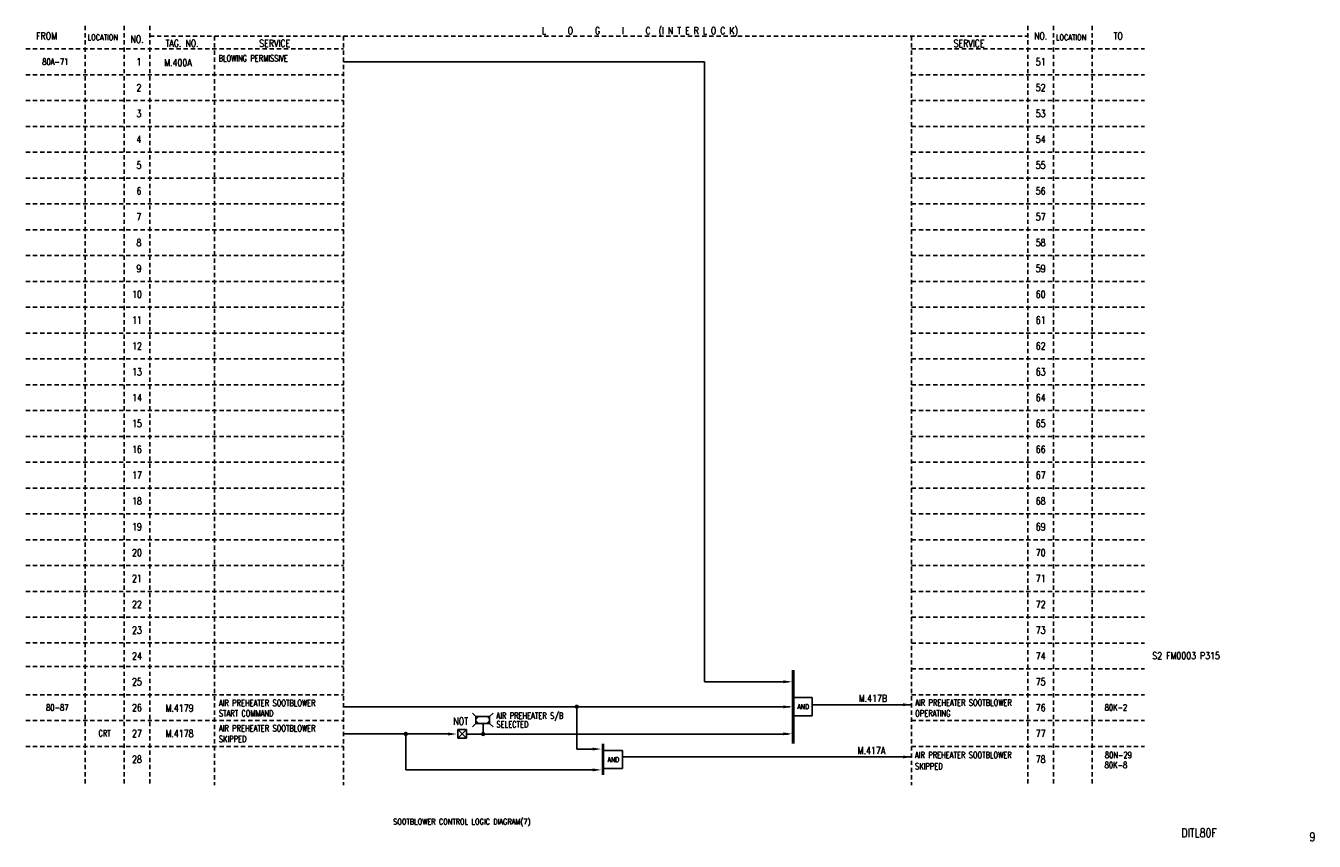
# Model space of a CAD drawing. Extents: x 11 to 460, y -301 to -17.
import ezdxf
from ezdxf.enums import TextEntityAlignment as Align

# ---------------------------------------------------------------- set-up
doc = ezdxf.new("R2010")
doc.units = 0
doc.header["$MEASUREMENT"] = 0
doc.linetypes.add('HIDDEN', pattern=[4, 1.5, -1, 1.5])
for name, color, linetype in [('CON', 4, 'CONTINUOUS'), ('DCS', 7, 'CONTINUOUS'), ('HID', 2, 'HIDDEN')]:
    doc.layers.add(name, color=color, linetype=linetype)
doc.styles.add('ROMANS', font='romans', dxfattribs={"width": 0.8})

# ---------------------------------------------------------------- blocks, each defined once
blk = doc.blocks.new('LEADER')
at = {"layer": 'CON'}
blk.add_solid([(0.85, -0.57), (0.85, -1.57), (3.85, -1.07)], dxfattribs=at)

msp = doc.modelspace()

# ---------------------------------------------------------------- linework, layer by layer
at = {"layer": 'CON'}
for p, q in [((121.34, -29.57), (247.13, -29.57)), ((247.13, -29.57), (247.13, -245.57)), ((247.13, -245.57), (276.48, -245.57)), ((284.71, -251.1), (278.36, -251.1)), ((284.71, -251.1), (284.71, -257.4)), ((121.34, -254.32), (276.92, -254.32)), ((202.64, -269.04), (202.64, -254.24)), ((284.71, -253.57), (319.34, -253.57)), ((167.48, -257.67), (166.28, -256.47)), ((167.48, -260.07), (166.28, -261.27)), ((172.28, -257.67), (167.48, -257.67)), ((167.48, -257.67), (167.48, -260.07)), ((167.48, -260.07), (172.28, -260.07)), ((169.99, -260.07), (169.99, -263.78)), ((172.28, -257.67), (173.48, -256.47)), ((172.28, -260.07), (172.28, -257.67)), ((172.28, -260.07), (173.48, -261.27)), ((284.71, -257.4), (278.36, -257.4)), ((157.81, -263.77), (121.46, -263.77)), ((143.02, -276.24), (143.02, -263.29)), ((161.17, -262.2), (164.17, -262.2)), ((161.17, -262.2), (164.17, -265.2)), ((164.17, -262.2), (161.17, -265.2)), ((161.17, -265.2), (161.17, -262.2)), ((164.17, -262.2), (164.17, -265.2)), ((276.48, -263.78), (164.17, -263.78)), ((164.17, -265.2), (161.17, -265.2)), ((202.64, -269.04), (209.44, -269.04)), ((218.55, -269.53), (212.2, -269.53)), ((218.54, -271.77), (319.34, -271.77)), ((218.55, -269.53), (218.55, -275.83)), ((143.02, -276.24), (209.76, -276.24)), ((218.55, -275.83), (212.2, -275.83))]:
    msp.add_line(p, q, dxfattribs=at)
at = {"layer": 'CON', "const_width": 1}
for points in [[(278.09, -241.46), (278.09, -267.12)], [(211.77, -267.19), (211.77, -278.03)]]:
    msp.add_lwpolyline(points, dxfattribs=at)
at = {"layer": 'CON', "const_width": 0.75}
for points in [[(202.27, -254.26, 1), (203.02, -254.26, 1)], [(142.67, -263.74, 1), (143.42, -263.74, 1)], [(169.61, -263.78, 1), (170.36, -263.78, 1)]]:
    msp.add_lwpolyline(points, format="xyb", close=True, dxfattribs=at)
at = {"layer": 'CON'}
for points in [[(274.65, -245.07), (274.65, -246.07), (277.65, -245.57)], [(274.65, -253.82), (274.65, -254.82), (277.65, -254.32)], [(316.34, -253.07), (316.34, -254.07), (319.34, -253.57)], [(168.68, -257.67), (167.48, -257.67), (167.48, -258.87)], [(167.48, -258.87), (167.48, -260.07), (168.68, -260.07)], [(171.08, -257.67), (172.28, -257.67), (172.28, -258.87)], [(172.28, -258.87), (172.28, -260.07), (171.08, -260.07)], [(274.65, -263.22), (274.65, -264.22), (277.65, -263.72)], [(208.21, -268.51), (208.21, -269.51), (211.21, -269.01)], [(316.34, -271.27), (316.34, -272.27), (319.34, -271.77)]]:
    msp.add_solid(points, dxfattribs=at)
at = {"layer": 'HID'}
for p, q in [((31.34, -17.06), (31.34, -277.6)), ((31.34, -17.06), (31.34, -281.57)), ((44.84, -17.06), (44.84, -277.6)), ((44.84, -17.06), (44.84, -281.57)), ((53.84, -17.06), (53.84, -277.6)), ((53.84, -17.06), (53.84, -281.57)), ((359.84, -17.06), (359.84, -281.57)), ((368.84, -17.06), (368.84, -281.57)), ((382.34, -17.06), (382.34, -281.57)), ((53.84, -20.57), (359.84, -20.57)), ((76.34, -20.57), (76.34, -277.6)), ((76.34, -20.57), (76.34, -281.57)), ((121.34, -20.57), (121.34, -281.57)), ((319.34, -20.57), (319.34, -281.57)), ((10.59, -25.07), (121.34, -25.07)), ((319.34, -25.07), (400.59, -25.07)), ((10.59, -34.07), (121.34, -34.07)), ((319.34, -34.07), (400.59, -34.07)), ((10.59, -43.07), (121.34, -43.07)), ((319.34, -43.07), (400.59, -43.07)), ((10.59, -52.07), (121.34, -52.07)), ((319.34, -52.07), (400.59, -52.07)), ((10.59, -61.07), (121.34, -61.07)), ((319.34, -61.07), (400.59, -61.07)), ((10.59, -70.07), (121.34, -70.07)), ((319.34, -70.07), (400.59, -70.07)), ((10.59, -79.07), (121.34, -79.07)), ((319.34, -79.07), (400.59, -79.07)), ((10.59, -88.07), (121.34, -88.07)), ((319.34, -88.07), (400.59, -88.07)), ((10.59, -97.07), (121.34, -97.07)), ((319.34, -97.07), (400.59, -97.07)), ((10.59, -106.07), (121.34, -106.07)), ((319.34, -106.07), (400.59, -106.07)), ((10.59, -115.07), (121.34, -115.07)), ((319.34, -115.07), (400.59, -115.07)), ((10.59, -124.07), (121.34, -124.07)), ((319.34, -124.07), (400.59, -124.07)), ((10.59, -133.07), (121.34, -133.07)), ((319.34, -133.07), (400.59, -133.07)), ((10.59, -142.07), (121.34, -142.07)), ((319.34, -142.07), (400.59, -142.07)), ((10.59, -151.07), (121.34, -151.07)), ((319.34, -151.07), (400.59, -151.07)), ((10.59, -160.07), (121.34, -160.07)), ((319.34, -160.07), (400.59, -160.07)), ((10.59, -169.07), (121.34, -169.07)), ((319.34, -169.07), (400.59, -169.07)), ((10.59, -178.07), (121.34, -178.07)), ((319.34, -178.07), (400.59, -178.07)), ((10.59, -187.07), (121.34, -187.07)), ((319.34, -187.07), (400.59, -187.07)), ((10.59, -196.07), (121.34, -196.07)), ((319.34, -196.07), (400.59, -196.07)), ((10.59, -205.07), (121.34, -205.07)), ((319.34, -205.07), (400.59, -205.07)), ((10.59, -214.07), (121.34, -214.07)), ((319.34, -214.07), (400.59, -214.07)), ((10.59, -223.07), (121.34, -223.07)), ((319.34, -223.07), (400.59, -223.07)), ((10.59, -232.05), (121.34, -232.05)), ((319.34, -232.07), (400.59, -232.07)), ((10.59, -240.3), (121.34, -240.3)), ((319.34, -241.07), (400.59, -241.07)), ((10.59, -250.07), (121.34, -250.07)), ((10.59, -250.07), (121.34, -250.07)), ((319.34, -250.07), (400.59, -250.07)), ((10.59, -259.07), (121.34, -259.07)), ((319.34, -259.07), (400.59, -259.07)), ((10.59, -268.07), (121.34, -268.07)), ((319.34, -268.07), (400.59, -268.07))]:
    msp.add_line(p, q, dxfattribs=at)

# ---------------------------------------------------------------- block references
at = {"layer": 'CON'}
for p in [(156.96, -262.71), (207.36, -275.2)]:
    msp.add_blockref('LEADER', p, dxfattribs=at)

# ---------------------------------------------------------------- texts
at = {"layer": 'CON', "style": 'ROMANS', "width": 0.8}
for s, height, p in [('L     O     G     I     C  (I N T E R L O C K)', 2.5, (224.63, -18.86)), ('FROM', 2.5, (17.84, -20.57)), ('NO.', 2.5, (49.39, -21.68)), ('TAG. NO. ', 2.5, (65.75, -23.12)), ('SERVICE', 2.5, (97.36, -23.12)), ('SERVICE', 2.5, (339.37, -23.16)), ('NO.', 2.5, (364.34, -20.57)), ('TO', 2.5, (391.34, -20.57)), (' 1', 2.5, (49.34, -29.57)), ('51', 2.5, (364.34, -29.57)), (' 2', 2.5, (49.34, -38.57)), ('52', 2.5, (364.34, -38.57)), (' 3', 2.5, (49.34, -47.57)), ('53', 2.5, (364.34, -47.57)), (' 4', 2.5, (49.34, -56.57)), ('54', 2.5, (364.34, -56.57)), (' 5', 2.5, (49.34, -65.57)), ('55', 2.5, (364.34, -65.57)), (' 6', 2.5, (49.34, -74.57)), ('56', 2.5, (364.34, -74.57)), (' 7', 2.5, (49.34, -83.57)), ('57', 2.5, (364.34, -83.57)), (' 8', 2.5, (49.34, -92.57)), ('58', 2.5, (364.34, -92.57)), (' 9', 2.5, (49.34, -101.57)), ('59', 2.5, (364.34, -101.57)), ('10', 2.5, (49.34, -110.57)), ('60', 2.5, (364.34, -110.57)), ('11', 2.5, (49.34, -119.57)), ('61', 2.5, (364.34, -119.57)), ('12', 2.5, (49.34, -128.57)), ('62', 2.5, (364.34, -128.57)), ('13', 2.5, (49.34, -137.57)), ('63', 2.5, (364.34, -137.57)), ('14', 2.5, (49.34, -146.57)), ('64', 2.5, (364.34, -146.57)), ('15', 2.5, (49.34, -155.57)), ('65', 2.5, (364.34, -155.57)), ('16', 2.5, (49.34, -164.57)), ('66', 2.5, (364.34, -164.57)), ('17', 2.5, (49.34, -173.57)), ('67', 2.5, (364.34, -173.57)), ('18', 2.5, (49.34, -182.57)), ('68', 2.5, (364.34, -182.57)), ('19', 2.5, (49.34, -191.57)), ('69', 2.5, (364.34, -191.57)), ('20', 2.5, (49.34, -200.57)), ('70', 2.5, (364.34, -200.57)), ('21', 2.5, (49.34, -209.57)), ('71', 2.5, (364.34, -209.57)), ('22', 2.5, (49.34, -218.57)), ('72', 2.5, (364.34, -218.57)), ('23', 2.5, (49.34, -227.57)), ('73', 2.5, (364.34, -227.57)), ('24', 2.5, (49.34, -236.57)), ('74', 2.5, (364.34, -236.57)), ('25', 2.5, (49.34, -245.57)), ('75', 2.5, (364.34, -245.57)), ('26', 2.5, (49.34, -254.57)), ('AND', 1.75, (281.56, -254.25)), ('76', 2.5, (364.34, -254.57)), ('NOT', 2.5, (162.2, -259.31)), ('27', 2.5, (49.34, -263.57)), ('77', 2.5, (364.34, -263.57)), ('28', 2.5, (49.34, -272.57)), ('AND', 1.75, (215.4, -272.68)), ('78', 2.5, (364.34, -272.57))]:
    msp.add_text(s, height=height, dxfattribs=at).set_placement(p, align=Align.MIDDLE)
at = {"layer": 'CON', "style": 'ROMANS'}
for s, height, width, p in [('LOCATION', 2, 0.8, (32.15, -22.64)), ('LOCATION', 2, 0.8, (369.65, -22.64)), ('80A-71', 2.2, 0.7, (16.34, -31.3)), ('BLOWING PERMISSIVE', 2.2, 0.7, (77.79, -30.07)), ('80-87', 2.2, 0.7, (17.69, -256.3)), ('AIR PREHEATER SOOTBLOWER', 2.2, 0.7, (77.9, -254.72)), ('START COMMAND', 2.2, 0.7, (77.9, -258.33)), ('AIR PREHEATER SOOTBLOWER', 2.2, 0.7, (320.6, -254.6)), ('OPERATING', 2.2, 0.7, (320.6, -258.35)), ('80K-2', 2.2, 0.7, (386.67, -256.3)), ('AIR PREHEATER S/B', 2.2, 0.7, (174.63, -259.18)), ('SELECTED', 2.2, 0.7, (174.63, -262.19)), ('CRT', 2.2, 0.7, (35.92, -265.28)), ('AIR PREHEATER SOOTBLOWER', 2.2, 0.7, (77.9, -263.52)), ('SKIPPED', 2.2, 0.7, (77.9, -267.25)), ('AIR PREHEATER SOOTBLOWER', 2.2, 0.7, (320.55, -272.86)), ('SKIPPED', 2.2, 0.7, (320.55, -276.76)), ('80K-8', 2.2, 0.7, (386.66, -276.36)), ('80N-29', 2.2, 0.7, (386.73, -272.84))]:
    msp.add_text(s, height=height, dxfattribs=dict(at, width=width)).set_placement(p, align=Align.BOTTOM_LEFT)
at = {"layer": 'CON', "lineweight": 9, "style": 'ROMANS', "width": 0.8}
msp.add_text('SOOTBLOWER CONTROL LOGIC DIAGRAM(7)', height=2, dxfattribs=at).set_placement((138.65, -294.33), align=Align.MIDDLE_LEFT)
for s, p in [('DITL80F', (413.37, -300.59)), ('9', (458.05, -302.02))]:
    msp.add_text(s, height=3, dxfattribs=at).set_placement(p, align=Align.BOTTOM_LEFT)
at = {"layer": 'DCS', "style": 'ROMANS', "width": 0.8}
for s, p in [('M.400A', (58.83, -31.83)), ('M.417B', (300.93, -253.33)), ('M.4179', (59.31, -256.74)), ('M.4178', (59.31, -265.61)), ('M.417A', (300.56, -271.55))]:
    msp.add_text(s, height=2.5, dxfattribs=at).set_placement(p, align=Align.BOTTOM_LEFT)
at = {"layer": 'DCS', "lineweight": 15, "style": 'ROMANS', "width": 0.8}
msp.add_text('S2 FM0003 P315', height=2.5, dxfattribs=at).set_placement((403.25, -238.49), align=Align.BOTTOM_LEFT)

doc.saveas('drawing.dxf')
